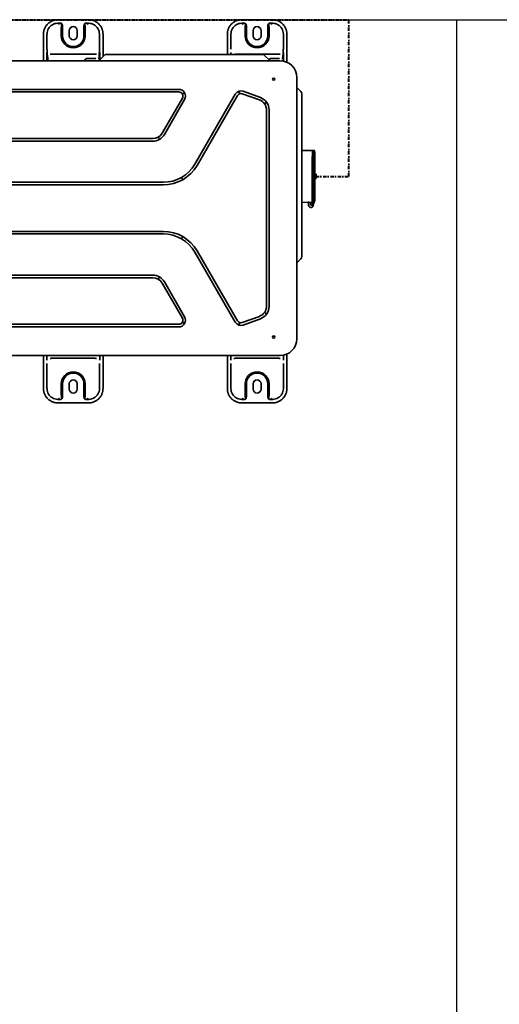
# Model space of a CAD drawing. Header units: millimetres. Extents: x -53858 to 733, y -20463 to 1307.
# Tile 249 of 256: x -51711 to -51639, y -16006 to -15857. Entities that reach past the tile are written whole.
import ezdxf

# ---------------------------------------------------------------- set-up
doc = ezdxf.new("R2010")
doc.units = ezdxf.units.MM
doc.linetypes.add('DASHDOT', pattern=[1, 0.5, -0.25, 0, -0.25])
doc.layers.add('_HVAC_urzadzenia', color=251, linetype='Continuous', lineweight=35)
doc.layers.add('is_skropliny_przewody', color=30, linetype='DASHDOT', lineweight=40)
doc.layers.add('IS_PODKLAD', color=252, linetype='Continuous')
doc.layers.add('XREF_2024_11_27_RZUT_BASEN_CAD$0$_ściany', color=8, linetype='Continuous')

# ---------------------------------------------------------------- blocks, each defined once
blk = doc.blocks.new('XREF_2024_11_27_RZUT_BASEN_CAD')
at = {"layer": 'XREF_2024_11_27_RZUT_BASEN_CAD$0$_ściany'}
for p, q in [((-51975.44, -15856.93), (-51336.44, -15856.93)), ((-51645.44, -16106.93), (-51645.44, -15856.93))]:
    blk.add_line(p, q, dxfattribs=at)
blk = doc.blocks.new('A$C41852E73')
at = {"linetype": 'Continuous'}
for p, q in [((91.16, 57.89), (89.75, 57.89)), ((90.13, 57.37), (89.76, 57.37)), ((90.26, 56.7), (90.26, 55.45)), ((90.44, 56.94), (90.44, 55.45)), ((94.36, 57.89), (91.16, 57.89)), ((93.68, 55.45), (93.68, 56.95)), ((93.86, 55.45), (93.86, 56.7)), ((94.35, 57.37), (93.99, 57.37)), ((118.91, 57.89), (117.51, 57.89)), ((117.88, 57.37), (117.52, 57.37)), ((118.02, 56.7), (118.02, 55.45)), ((118.19, 56.92), (118.19, 55.45)), ((122.12, 57.89), (118.91, 57.89)), ((121.44, 55.45), (121.44, 56.94)), ((121.61, 55.45), (121.61, 56.7)), ((122.11, 57.37), (121.75, 57.37)), ((87.56, 55.7), (87.56, 51.69)), ((88.09, 55.7), (88.09, 53.45)), ((91.46, 56.25), (91.46, 55.45)), ((92.66, 55.45), (92.66, 56.25)), ((96.03, 53.45), (96.03, 55.7)), ((96.55, 52.32), (96.55, 55.7)), ((115.32, 55.7), (115.32, 52.64)), ((115.84, 55.7), (115.84, 53.45)), ((119.21, 56.25), (119.21, 55.45)), ((120.41, 55.45), (120.41, 56.25)), ((123.78, 53.45), (123.78, 55.7)), ((124.31, 51.47), (124.31, 55.7)), ((88.07, 51.69), (88.07, 52.95)), ((88.15, 52.44), (88.25, 51.69)), ((95.35, 52.66), (88.76, 52.66)), ((95.9, 51.93), (95.96, 52.43)), ((96.73, 52.5), (96.03, 51.79)), ((96.05, 52.95), (96.05, 51.81)), ((97.09, 52.65), (100.91, 52.65)), ((100.91, 52.65), (116.78, 52.65)), ((115.83, 52.64), (115.83, 52.95)), ((123.11, 52.66), (116.52, 52.66)), ((116.78, 52.65), (120.6, 52.65)), ((120.95, 52.5), (121.66, 51.79)), ((123.65, 51.93), (123.72, 52.43)), ((123.8, 52.95), (123.8, 51.63)), ((3.54, 51.69), (123.27, 51.69)), ((94.26, 52.03), (95.45, 52.03)), ((95.44, 51.7), (95.6, 51.7)), ((95.6, 51.7), (95.89, 51.7)), ((95.91, 51.77), (95.91, 51.71)), ((122.02, 52.03), (123.21, 52.03)), ((123.67, 51.77), (123.67, 51.66)), ((125.81, 49.15), (125.81, 9.7)), ((108, 47.37), (16.22, 47.37)), ((108, 46.97), (16.22, 46.97)), ((108.8, 46.82), (108.6, 46.7)), ((116.5, 46.64), (110.4, 36.07)), ((116.85, 46.44), (110.74, 35.87)), ((117.05, 47.03), (117.14, 46.78)), ((120.17, 45.76), (117.58, 46.71)), ((120.31, 46.14), (117.72, 47.08)), ((126.4, 47.05), (125.87, 47.58)), ((126.55, 46.7), (126.55, 42.68)), ((105.46, 40.75), (108.53, 46.05)), ((105.81, 40.55), (108.87, 45.85)), ((121.01, 45.22), (121.22, 45.37)), ((121.23, 14.6), (121.23, 44.25)), ((121.63, 14.6), (121.63, 44.25)), ((126.55, 42.68), (126.55, 26.13)), ((20.15, 39.94), (104.07, 39.94)), ((20.15, 39.54), (104.07, 39.54)), ((104.92, 40.09), (105.03, 39.88)), ((126.57, 38.11), (128.14, 38.15)), ((128.14, 38.15), (128.14, 38.07)), ((128.19, 38.07), (128.14, 38.07)), ((128.14, 31.24), (128.14, 37.21)), ((128.19, 38.15), (128.42, 38.15)), ((128.19, 37.21), (128.19, 38.15)), ((128.19, 37.21), (128.19, 31.24)), ((128.44, 31.24), (128.44, 37.21)), ((128.54, 34.57), (128.68, 34.57)), ((128.54, 34.23), (128.68, 34.23)), ((128.74, 34.55), (128.74, 34.55)), ((128.74, 33.92), (128.74, 34.55)), ((105.65, 33.33), (21.2, 33.33)), ((105.65, 32.93), (21.2, 32.93)), ((108.42, 34.01), (108.55, 33.79)), ((128.68, 33.89), (128.54, 33.89)), ((128.74, 33.91), (128.74, 33.91)), ((128.14, 31.24), (128.14, 30.3)), ((128.19, 30.3), (128.19, 31.24)), ((128.14, 30.3), (126.57, 30.34)), ((127.57, 30.26), (127.57, 30.29)), ((127.57, 29.89), (127.57, 30.26)), ((127.6, 30.32), (127.6, 30.32)), ((127.61, 30.26), (127.61, 29.89)), ((127.61, 29.89), (127.61, 29.89)), ((127.93, 30.28), (127.93, 29.89)), ((128.19, 30.39), (128.14, 30.39)), ((128.42, 30.31), (128.19, 30.3)), ((128.23, 29.89), (128.29, 29.89)), ((21.2, 25.92), (105.65, 25.92)), ((21.2, 25.52), (105.65, 25.52)), ((126.55, 26.13), (126.55, 22.11)), ((108.55, 25.06), (108.42, 24.83)), ((110.4, 22.78), (116.5, 12.21)), ((110.74, 22.98), (116.85, 12.41)), ((126.4, 21.76), (125.87, 21.23)), ((104.07, 19.3), (20.15, 19.3)), ((104.07, 18.9), (20.15, 18.9)), ((104.92, 18.76), (105.05, 18.98)), ((108.53, 12.8), (105.46, 18.1)), ((108.87, 13), (105.81, 18.3)), ((121.01, 13.63), (121.22, 13.48)), ((108.82, 12.01), (108.6, 12.14)), ((117.14, 12.06), (117.05, 11.82)), ((117.58, 12.14), (120.17, 13.08)), ((117.72, 11.77), (120.31, 12.71)), ((16.22, 11.88), (108, 11.88)), ((16.22, 11.48), (108, 11.48)), ((123.27, 7.15), (3.54, 7.15)), ((87.56, 7.15), (87.56, 2.19)), ((88.07, 6.45), (88.07, 7.15)), ((88.76, 6.74), (95.35, 6.74)), ((96.05, 7.15), (96.05, 6.45)), ((96.55, 2.19), (96.55, 7.15)), ((115.32, 7.15), (115.32, 2.19)), ((115.83, 6.45), (115.83, 7.15)), ((116.52, 6.74), (123.11, 6.74)), ((123.8, 7.21), (123.8, 6.45)), ((124.31, 2.19), (124.31, 7.38)), ((88.09, 5.95), (88.09, 2.19)), ((96.03, 2.19), (96.03, 5.95)), ((115.84, 5.95), (115.84, 2.19)), ((123.78, 2.19), (123.78, 5.95)), ((90.26, 2.89), (90.26, 1.19)), ((90.44, 2.89), (90.44, 0.95)), ((91.46, 2.89), (91.46, 2.09)), ((92.66, 2.09), (92.66, 2.89)), ((93.68, 0.95), (93.68, 2.89)), ((93.86, 2.89), (93.86, 1.19)), ((118.02, 2.89), (118.02, 1.19)), ((118.19, 2.89), (118.19, 0.95)), ((119.21, 2.89), (119.21, 2.09)), ((120.41, 2.09), (120.41, 2.89)), ((121.44, 0.95), (121.44, 2.89)), ((121.61, 1.19), (121.61, 2.89)), ((89.76, 0.53), (90.13, 0.53)), ((93.99, 0.53), (94.35, 0.53)), ((117.52, 0.53), (117.88, 0.53)), ((121.75, 0.53), (122.11, 0.53)), ((89.75, 0), (94.36, 0)), ((117.51, 0), (122.12, 0))]:
    blk.add_line(p, q, dxfattribs=at)
at = {"linetype": 'Continuous', "extrusion": (0, 0, -1)}
for centre in [(-122.32, 48.9), (-122.32, 9.95)]:
    blk.add_circle(centre, 0.166, dxfattribs=at)
at = {"linetype": 'Continuous'}
for centre, radius, start, end in [((92.06, 56.25), 0.599, 0, 180), ((119.81, 56.25), 0.599, 0, 180), ((92.06, 55.45), 1.8, 180, 0), ((92.06, 55.45), 1.62, 180, 0), ((92.06, 55.45), 0.599, 180, 0), ((119.81, 55.45), 1.8, 180, 0), ((119.81, 55.45), 1.62, 180, 0), ((119.81, 55.45), 0.599, 180, 0), ((120.6, 52.15), 0.499, 45, 90), ((95.44, 51.6), 0.0998, 90, 106.6355), ((95.67, 52.15), 0.499, 294.7184, 315), ((122.01, 52.15), 0.499, 225, 245.2816), ((126.17, 47.88), 0.419, 212.9344, 225), ((126.05, 46.7), 0.499, 0, 45), ((127.99, 29.74), 0.2, 288.73, 292.5824), ((126.17, 20.93), 0.419, 135, 147.0656), ((92.06, 2.89), 1.8, 0, 180), ((92.06, 2.89), 1.62, 0, 180), ((119.81, 2.89), 1.8, 0, 180), ((119.81, 2.89), 1.62, 0, 180), ((92.06, 2.89), 0.599, 0, 180), ((119.81, 2.89), 0.599, 0, 180), ((92.06, 2.09), 0.599, 180, 0), ((119.81, 2.09), 0.599, 180, 0)]:
    blk.add_arc(centre, radius, start, end, dxfattribs=at)
at = {"linetype": 'Continuous', "extrusion": (0, 0, -1)}
for centre, radius, start, end in [((-97.09, 52.15), 0.499, 45, 90), ((-123.27, 49.15), 2.55, 90, 180), ((-108, 46.36), 1.01, 90, 210), ((-108, 46.36), 0.612, 90, 210), ((-117.38, 46.13), 1.01, 30, 110), ((-117.38, 46.13), 0.612, 30, 110), ((-119.62, 44.25), 2.01, 110, 180), ((-119.62, 44.25), 1.61, 110, 180), ((-104.07, 41.55), 1.61, 210, 270), ((-104.07, 41.55), 2.01, 210, 270), ((-126.58, 38.08), 0.03, 0, 88.5), ((-105.65, 38.81), 5.48, 210, 270), ((-105.65, 38.81), 5.88, 210, 270), ((-128.82, 33.86), 0.0998, 34.5298, 36.8699), ((-126.58, 30.37), 0.03, 271.5, 0), ((-127.54, 30.29), 0.03, 91.5, 180), ((-127.57, 30.29), 0.03, 91.5, 95), ((-127.93, 29.89), 0.359, 180, 340.9168), ((-127.64, 29.78), 0.0499, 340.9168, 47.8148), ((-128.4, 30.33), 0.0499, 200.7433, 219.4127), ((-105.65, 20.04), 5.88, 90, 150), ((-105.65, 20.04), 5.48, 90, 150), ((-126.05, 22.11), 0.499, 180, 225), ((-104.07, 17.29), 2.01, 90, 150), ((-104.07, 17.29), 1.61, 90, 150), ((-119.62, 14.6), 1.61, 180, 250), ((-119.62, 14.6), 2.01, 180, 250), ((-108, 12.49), 1.01, 150, 270), ((-108, 12.49), 0.612, 150, 270), ((-117.38, 12.72), 1.01, 250, 330), ((-117.38, 12.72), 0.612, 250, 330), ((-123.27, 9.7), 2.55, 180, 270)]:
    blk.add_arc(centre, radius, start, end, dxfattribs=at)
at = {"linetype": 'Continuous'}
for centre, major_axis, ratio, start_param, end_param in [((94.26, 51.68), (0.499, 0), 0.700208, 1.570796, 2.835362), ((122.02, 51.68), (0.499, 0), 0.700208, 1.570796, 2.594482), ((128.7, 34.52), (0, 0.0499), 0.999988, 5.357462, 6.283361), ((128.7, 33.94), (0, 0.0499), 0.999971, 3.14112, 4.114821), ((127.93, 29.89), (0.36, 0.002), 0.999744, 3.136887, 3.147275), ((127.58, 30.29), (0.0008, 0.0299), 1, 4.974552, 6.282945)]:
    blk.add_ellipse(centre, major_axis=major_axis, ratio=ratio, start_param=start_param, end_param=end_param, dxfattribs=at)
for points in [[(89.75, 57.89), (88.85, 57.89), (87.56, 56.61), (87.56, 55.7)], [(96.55, 55.7), (96.55, 56.61), (95.27, 57.89), (94.36, 57.89)], [(117.51, 57.89), (116.6, 57.89), (115.32, 56.61), (115.32, 55.7)], [(124.31, 55.7), (124.31, 56.61), (123.03, 57.89), (122.12, 57.89)], [(87.56, 2.19), (87.56, 1.28), (88.85, 0), (89.75, 0)], [(94.36, 0), (95.27, 0), (96.55, 1.28), (96.55, 2.19)], [(115.32, 2.19), (115.32, 1.28), (116.6, 0), (117.51, 0)], [(122.12, 0), (123.03, 0), (124.31, 1.28), (124.31, 2.19)]]:
    blk.add_rational_spline(points, [1, 0.853553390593, 0.853553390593, 1], degree=2, dxfattribs=at)
for points, degree, knots in [([(88.1, 55.7), (88.1, 55.72), (88.1, 55.74), (88.1, 55.9), (88.12, 56.04), (88.24, 56.43), (88.39, 56.68), (88.78, 57.07), (89.02, 57.22), (89.42, 57.33), (89.56, 57.35), (89.72, 57.36), (89.74, 57.36), (89.75, 57.36)], 3, [0, 0, 0, 0, 0.02246, 0.02246, 0.181739, 0.181739, 0.500298, 0.500298, 0.818856, 0.818856, 0.978135, 0.978135, 1, 1, 1, 1]), ([(89.81, 57.17), (89.87, 57.24), (89.93, 57.29), (90.02, 57.35), (90.06, 57.36), (90.1, 57.37)], 3, [0, 0, 0, 0, 0.647263, 0.647263, 1, 1, 1, 1]), ([(90.13, 57.37), (90.16, 57.37), (90.19, 57.36), (90.26, 57.34), (90.29, 57.32), (90.34, 57.28), (90.36, 57.25), (90.39, 57.21), (90.39, 57.2), (90.4, 57.18)], 3, [0, 0, 0, 0, 0.287153, 0.287153, 0.577946, 0.577946, 0.859927, 0.859927, 1, 1, 1, 1]), ([(90.26, 56.7), (90.26, 56.75), (90.26, 56.79), (90.27, 56.92), (90.28, 57), (90.29, 57.13), (90.3, 57.19), (90.32, 57.24)], 3, [0, 0, 0, 0, 0.23746, 0.23746, 0.665527, 0.665527, 1, 1, 1, 1]), ([(93.72, 57.18), (93.73, 57.21), (93.74, 57.24), (93.78, 57.29), (93.81, 57.31), (93.86, 57.34), (93.89, 57.35), (93.94, 57.36), (93.97, 57.37), (93.99, 57.37)], 3, [0, 0, 0, 0, 0.285581, 0.285581, 0.532819, 0.532819, 0.798343, 0.798343, 1, 1, 1, 1]), ([(93.8, 57.24), (93.81, 57.19), (93.82, 57.14), (93.84, 57.01), (93.85, 56.92), (93.85, 56.8), (93.86, 56.75), (93.86, 56.7)], 3, [0, 0, 0, 0, 0.330235, 0.330235, 0.759533, 0.759533, 1, 1, 1, 1]), ([(94.02, 57.37), (94.06, 57.36), (94.1, 57.35), (94.19, 57.29), (94.25, 57.24), (94.3, 57.17)], 3, [0, 0, 0, 0, 0.352897, 0.352897, 1, 1, 1, 1]), ([(94.36, 57.36), (94.38, 57.36), (94.4, 57.36), (94.56, 57.35), (94.69, 57.33), (95.09, 57.22), (95.34, 57.07), (95.73, 56.68), (95.87, 56.44), (95.99, 56.04), (96.01, 55.9), (96.02, 55.74), (96.02, 55.72), (96.02, 55.7)], 3, [0, 0, 0, 0, 0.020474, 0.020474, 0.179696, 0.179696, 0.498139, 0.498139, 0.816582, 0.816582, 0.975803, 0.975803, 1, 1, 1, 1]), ([(115.85, 55.7), (115.85, 55.72), (115.85, 55.74), (115.86, 55.9), (115.88, 56.04), (115.99, 56.43), (116.14, 56.68), (116.53, 57.07), (116.78, 57.22), (117.18, 57.33), (117.31, 57.35), (117.47, 57.36), (117.49, 57.36), (117.51, 57.36)], 3, [0, 0, 0, 0, 0.02246, 0.02246, 0.181739, 0.181739, 0.500298, 0.500298, 0.818856, 0.818856, 0.978135, 0.978135, 1, 1, 1, 1]), ([(117.57, 57.17), (117.62, 57.24), (117.68, 57.29), (117.77, 57.35), (117.81, 57.36), (117.85, 57.37)], 3, [0, 0, 0, 0, 0.647263, 0.647263, 1, 1, 1, 1]), ([(117.88, 57.37), (117.91, 57.37), (117.95, 57.36), (118.01, 57.34), (118.04, 57.32), (118.09, 57.28), (118.12, 57.25), (118.14, 57.21), (118.15, 57.2), (118.15, 57.18)], 3, [0, 0, 0, 0, 0.287153, 0.287153, 0.577946, 0.577946, 0.859927, 0.859927, 1, 1, 1, 1]), ([(118.02, 56.7), (118.02, 56.75), (118.02, 56.79), (118.02, 56.92), (118.03, 57), (118.05, 57.13), (118.06, 57.19), (118.07, 57.24)], 3, [0, 0, 0, 0, 0.23746, 0.23746, 0.665527, 0.665527, 1, 1, 1, 1]), ([(121.47, 57.17), (121.48, 57.21), (121.5, 57.24), (121.54, 57.29), (121.56, 57.31), (121.61, 57.34), (121.64, 57.35), (121.7, 57.36), (121.72, 57.37), (121.75, 57.37)], 3, [0, 0, 0, 0, 0.286567, 0.286567, 0.533463, 0.533463, 0.798622, 0.798622, 1, 1, 1, 1]), ([(121.56, 57.24), (121.57, 57.19), (121.58, 57.14), (121.6, 57.01), (121.6, 56.92), (121.61, 56.8), (121.61, 56.75), (121.61, 56.7)], 3, [0, 0, 0, 0, 0.330236, 0.330236, 0.759533, 0.759533, 1, 1, 1, 1]), ([(121.77, 57.37), (121.81, 57.36), (121.85, 57.35), (121.95, 57.29), (122, 57.24), (122.06, 57.17)], 3, [0, 0, 0, 0, 0.352897, 0.352897, 1, 1, 1, 1]), ([(122.12, 57.36), (122.14, 57.36), (122.15, 57.36), (122.31, 57.35), (122.45, 57.33), (122.84, 57.22), (123.09, 57.07), (123.48, 56.68), (123.63, 56.44), (123.75, 56.04), (123.77, 55.9), (123.78, 55.74), (123.78, 55.72), (123.78, 55.7)], 3, [0, 0, 0, 0, 0.020474, 0.020474, 0.179696, 0.179696, 0.498139, 0.498139, 0.816582, 0.816582, 0.975803, 0.975803, 1, 1, 1, 1]), ([(88.15, 52.44), (88.14, 52.58), (88.12, 52.79), (88.11, 53.12), (88.1, 53.24), (88.1, 53.39), (88.1, 53.42), (88.1, 53.45)], 3, [0, 0, 0, 0, 0.617667, 0.617667, 0.928066, 0.928066, 1, 1, 1, 1]), ([(88.56, 52.68), (88.58, 52.67), (88.59, 52.67), (88.66, 52.66), (88.71, 52.66), (88.76, 52.66)], 3, [0, 0, 0, 0, 0.229268, 0.229268, 1, 1, 1, 1]), ([(95.35, 52.66), (95.4, 52.66), (95.45, 52.66), (95.52, 52.67), (95.54, 52.67), (95.55, 52.68)], 3, [0, 0, 0, 0, 0.754905, 0.754905, 1, 1, 1, 1]), ([(96.02, 53.45), (96.02, 53.42), (96.02, 53.39), (96.01, 53.24), (96.01, 53.12), (95.99, 52.79), (95.98, 52.58), (95.96, 52.43)], 3, [0, 0, 0, 0, 0.071083, 0.071083, 0.379506, 0.379506, 1, 1, 1, 1]), ([(123.11, 52.66), (123.16, 52.66), (123.21, 52.66), (123.28, 52.67), (123.29, 52.67), (123.31, 52.68)], 3, [0, 0, 0, 0, 0.754905, 0.754905, 1, 1, 1, 1]), ([(123.77, 53.45), (123.77, 53.42), (123.77, 53.39), (123.77, 53.24), (123.76, 53.12), (123.75, 52.79), (123.74, 52.58), (123.72, 52.43)], 3, [0, 0, 0, 0, 0.071343, 0.071343, 0.380895, 0.380895, 1, 1, 1, 1]), ([(128.44, 37.21), (128.44, 37.3), (128.44, 37.39), (128.44, 37.62), (128.44, 37.76), (128.44, 37.99), (128.44, 38.07), (128.44, 38.12), (128.44, 38.13), (128.44, 38.14)], 3, [0, 0, 0, 0, 0.194833, 0.194833, 0.54886, 0.54886, 0.902887, 0.902887, 1, 1, 1, 1]), ([(128.54, 37.61), (128.54, 37.62), (128.54, 37.66), (128.53, 37.72), (128.53, 37.79), (128.51, 37.86), (128.5, 37.94), (128.48, 38.02), (128.46, 38.08), (128.45, 38.11)], 3, [0, 0, 0, 0, 0.102586, 0.230742, 0.38492, 0.517726, 0.66566, 0.829796, 1, 1, 1, 1]), ([(128.54, 37.55), (128.54, 37.55), (128.54, 37.53), (128.54, 37.5), (128.54, 37.4), (128.54, 37.34), (128.54, 37.28), (128.54, 37.21)], 2, [0, 0, 0, 0.25, 0.25, 0.5, 0.75, 0.75, 1, 1, 1]), ([(128.68, 34.57), (128.68, 34.57), (128.69, 34.57), (128.7, 34.57), (128.7, 34.57), (128.7, 34.57)], 3, [0, 0, 0, 0, 0.502921, 0.502921, 1, 1, 1, 1]), ([(128.72, 34.23), (128.72, 34.29), (128.73, 34.34), (128.73, 34.44), (128.72, 34.49), (128.72, 34.53)], 3, [0, 0, 0, 0, 0.55006, 0.55006, 1, 1, 1, 1]), ([(128.72, 33.92), (128.72, 33.97), (128.73, 34.02), (128.73, 34.12), (128.72, 34.17), (128.72, 34.22)], 3, [0, 0, 0, 0, 0.471231, 0.471231, 1, 1, 1, 1]), ([(128.7, 33.89), (128.7, 33.89), (128.7, 33.89), (128.69, 33.89), (128.68, 33.89), (128.68, 33.89)], 3, [0, 0, 0, 0, 0.230023, 0.230023, 1, 1, 1, 1]), ([(128.44, 31.24), (128.44, 31.16), (128.44, 31.07), (128.44, 30.84), (128.44, 30.7), (128.44, 30.47), (128.44, 30.39), (128.44, 30.33), (128.44, 30.33), (128.44, 30.32)], 3, [0, 0, 0, 0, 0.194833, 0.194833, 0.54886, 0.54886, 0.902887, 0.902887, 1, 1, 1, 1]), ([(128.54, 31.24), (128.54, 31.18), (128.54, 31.12), (128.54, 31.05), (128.54, 30.95), (128.54, 30.93), (128.54, 30.9), (128.54, 30.9)], 2, [0, 0, 0, 0.25, 0.25, 0.5, 0.75, 0.75, 1, 1, 1]), ([(127.58, 30.32), (127.58, 30.32), (127.58, 30.32), (127.58, 30.32), (127.57, 30.32), (127.57, 30.32)], 3, [0, 0, 0, 0, 0.218109, 0.218109, 1, 1, 1, 1]), ([(127.58, 30.32), (127.58, 30.32), (127.58, 30.32), (127.58, 30.32), (127.58, 30.32), (127.58, 30.32), (127.58, 30.32), (127.57, 30.32), (127.57, 30.32), (127.57, 30.32)], 3, [0, 0, 0, 0, 0.429932, 0.429932, 0.514787, 0.514787, 0.850395, 0.850395, 1, 1, 1, 1]), ([(127.59, 29.77), (127.59, 29.77), (127.59, 29.77), (127.59, 29.78), (127.59, 29.78), (127.58, 29.8), (127.58, 29.81), (127.58, 29.83), (127.58, 29.84), (127.57, 29.87), (127.57, 29.87), (127.57, 29.88)], 3, [0, 0, 0, 0, 0.200338, 0.200338, 0.406996, 0.406996, 0.629167, 0.629167, 0.857744, 0.857744, 1, 1, 1, 1]), ([(127.61, 29.89), (127.61, 29.88), (127.61, 29.88), (127.61, 29.86), (127.61, 29.84), (127.61, 29.83), (127.61, 29.82), (127.61, 29.81), (127.6, 29.81), (127.6, 29.81)], 3, [0, 0, 0, 0, 0.010827, 0.21601, 0.418979, 0.618966, 0.782998, 0.925075, 1, 1, 1, 1]), ([(127.61, 30.29), (127.61, 30.29), (127.61, 30.28), (127.61, 30.27), (127.61, 30.26), (127.61, 30.26)], 3, [0, 0, 0, 0, 0.283992, 0.793805, 1, 1, 1, 1]), ([(127.93, 30.28), (127.93, 30.28), (127.93, 30.28), (127.93, 30.28), (127.93, 30.28), (127.93, 30.29), (127.93, 30.29), (127.93, 30.3), (127.93, 30.3), (127.93, 30.3), (127.93, 30.31), (127.93, 30.31), (127.93, 30.31), (127.93, 30.31)], 3, [0, 0, 0, 0, 0.023258, 0.023258, 0.140412, 0.140412, 0.355459, 0.355459, 0.570337, 0.570337, 0.785167, 0.785167, 1, 1, 1, 1]), ([(128.23, 29.89), (128.22, 29.89), (128.21, 29.89), (128.19, 29.89), (128.18, 29.89), (128.15, 29.89), (128.14, 29.89), (128.13, 29.89), (128.12, 29.89), (128.09, 29.89), (128.07, 29.89), (128.04, 29.89), (128.03, 29.89), (128.01, 29.89), (128, 29.89), (127.97, 29.89), (127.95, 29.89), (127.93, 29.89)], 3, [0, 0, 0, 0, 0.086708, 0.086708, 0.269432, 0.269432, 0.360794, 0.360794, 0.452157, 0.452157, 0.634881, 0.634881, 0.726243, 0.726243, 0.817605, 0.817605, 1, 1, 1, 1]), ([(128.14, 30.3), (128.14, 30.3), (128.14, 30.3), (128.14, 30.3), (128.14, 30.3), (128.14, 30.29), (128.14, 30.29), (128.14, 30.29), (128.14, 30.29), (128.14, 30.29), (128.14, 30.29), (128.14, 30.29), (128.14, 30.29), (128.14, 30.29), (128.14, 30.29), (128.14, 30.29), (128.14, 30.29), (128.14, 30.29), (128.14, 30.29), (128.14, 30.29), (128.14, 30.29), (128.14, 30.29), (128.14, 30.29), (128.14, 30.29), (128.14, 30.29), (128.14, 30.29), (128.14, 30.29), (128.14, 30.29), (128.14, 30.29), (128.14, 30.29), (128.14, 30.29), (128.14, 30.29), (128.14, 30.29), (128.14, 30.29), (128.14, 30.29), (128.14, 30.29)], 3, [0, 0, 0, 0, 0.339585, 0.339585, 0.564952, 0.564952, 0.713812, 0.713812, 0.811847, 0.811847, 0.876294, 0.876294, 0.918617, 0.918617, 0.946398, 0.946398, 0.964637, 0.964637, 0.976621, 0.976621, 0.984509, 0.984509, 0.989719, 0.989719, 0.993179, 0.993179, 0.995499, 0.995499, 0.997552, 0.997552, 0.998521, 0.998521, 0.99951, 0.99951, 1, 1, 1, 1]), ([(128.33, 30.07), (128.33, 30.04), (128.32, 30.01), (128.3, 29.92), (128.29, 29.87), (128.28, 29.81)], 3, [0, 0, 0, 0, 0.378733, 0.378733, 1, 1, 1, 1]), ([(128.45, 30.35), (128.46, 30.38), (128.48, 30.43), (128.49, 30.5), (128.51, 30.56), (128.52, 30.62), (128.53, 30.67), (128.53, 30.72), (128.54, 30.78), (128.54, 30.83), (128.54, 30.85)], 3, [0, 0, 0, 0, 0.160185, 0.303035, 0.418084, 0.508085, 0.604318, 0.720307, 0.854244, 1, 1, 1, 1]), ([(88.76, 6.74), (88.71, 6.74), (88.66, 6.73), (88.6, 6.73), (88.58, 6.72), (88.56, 6.72)], 3, [0, 0, 0, 0, 0.754815, 0.754815, 1, 1, 1, 1]), ([(95.55, 6.72), (95.54, 6.72), (95.52, 6.72), (95.46, 6.73), (95.41, 6.74), (95.35, 6.74)], 3, [0, 0, 0, 0, 0.229328, 0.229328, 1, 1, 1, 1]), ([(116.52, 6.74), (116.47, 6.74), (116.42, 6.73), (116.35, 6.73), (116.34, 6.72), (116.32, 6.72)], 3, [0, 0, 0, 0, 0.754814, 0.754814, 1, 1, 1, 1]), ([(123.31, 6.72), (123.29, 6.72), (123.28, 6.72), (123.21, 6.73), (123.16, 6.74), (123.11, 6.74)], 3, [0, 0, 0, 0, 0.229328, 0.229328, 1, 1, 1, 1]), ([(89.75, 0.53), (89.74, 0.53), (89.72, 0.53), (89.56, 0.54), (89.43, 0.56), (89.03, 0.68), (88.78, 0.82), (88.39, 1.21), (88.24, 1.46), (88.12, 1.85), (88.1, 1.99), (88.1, 2.15), (88.1, 2.17), (88.1, 2.19)], 3, [0, 0, 0, 0, 0.020474, 0.020474, 0.179696, 0.179696, 0.498139, 0.498139, 0.816582, 0.816582, 0.975803, 0.975803, 1, 1, 1, 1]), ([(96.02, 2.19), (96.02, 2.17), (96.02, 2.15), (96.02, 1.99), (95.99, 1.86), (95.88, 1.46), (95.73, 1.21), (95.34, 0.82), (95.09, 0.68), (94.7, 0.56), (94.56, 0.54), (94.4, 0.53), (94.38, 0.53), (94.36, 0.53)], 3, [0, 0, 0, 0, 0.02246, 0.02246, 0.181739, 0.181739, 0.500298, 0.500298, 0.818856, 0.818856, 0.978135, 0.978135, 1, 1, 1, 1]), ([(117.51, 0.53), (117.49, 0.53), (117.47, 0.53), (117.32, 0.54), (117.18, 0.56), (116.78, 0.68), (116.53, 0.82), (116.14, 1.21), (116, 1.46), (115.88, 1.85), (115.86, 1.99), (115.85, 2.15), (115.85, 2.17), (115.85, 2.19)], 3, [0, 0, 0, 0, 0.020474, 0.020474, 0.179696, 0.179696, 0.498139, 0.498139, 0.816582, 0.816582, 0.975803, 0.975803, 1, 1, 1, 1]), ([(123.78, 2.19), (123.78, 2.17), (123.78, 2.15), (123.77, 1.99), (123.75, 1.86), (123.63, 1.46), (123.49, 1.21), (123.09, 0.82), (122.85, 0.68), (122.45, 0.56), (122.31, 0.54), (122.16, 0.53), (122.14, 0.53), (122.12, 0.53)], 3, [0, 0, 0, 0, 0.02246, 0.02246, 0.181739, 0.181739, 0.500298, 0.500298, 0.818856, 0.818856, 0.978135, 0.978135, 1, 1, 1, 1]), ([(90.1, 0.53), (90.06, 0.54), (90.02, 0.55), (89.93, 0.6), (89.87, 0.66), (89.81, 0.72)], 3, [0, 0, 0, 0, 0.352409, 0.352409, 1, 1, 1, 1]), ([(90.4, 0.72), (90.39, 0.69), (90.37, 0.66), (90.33, 0.61), (90.31, 0.59), (90.26, 0.56), (90.23, 0.54), (90.17, 0.53), (90.15, 0.53), (90.13, 0.53)], 3, [0, 0, 0, 0, 0.285872, 0.285872, 0.533689, 0.533689, 0.799837, 0.799837, 1, 1, 1, 1]), ([(90.32, 0.66), (90.31, 0.71), (90.3, 0.76), (90.28, 0.89), (90.27, 0.97), (90.26, 1.1), (90.26, 1.15), (90.26, 1.19)], 3, [0, 0, 0, 0, 0.330236, 0.330236, 0.759533, 0.759533, 1, 1, 1, 1]), ([(93.99, 0.53), (93.96, 0.53), (93.92, 0.53), (93.86, 0.56), (93.83, 0.57), (93.78, 0.61), (93.76, 0.64), (93.73, 0.68), (93.72, 0.7), (93.72, 0.71)], 3, [0, 0, 0, 0, 0.288719, 0.288719, 0.578852, 0.578852, 0.860191, 0.860191, 1, 1, 1, 1]), ([(93.86, 1.19), (93.86, 1.15), (93.85, 1.1), (93.85, 0.97), (93.84, 0.89), (93.82, 0.76), (93.81, 0.71), (93.8, 0.66)], 3, [0, 0, 0, 0, 0.237463, 0.237463, 0.665535, 0.665535, 1, 1, 1, 1]), ([(94.3, 0.72), (94.25, 0.66), (94.19, 0.6), (94.1, 0.55), (94.06, 0.54), (94.02, 0.53)], 3, [0, 0, 0, 0, 0.647507, 0.647507, 1, 1, 1, 1]), ([(117.85, 0.53), (117.81, 0.54), (117.77, 0.55), (117.68, 0.6), (117.62, 0.66), (117.57, 0.72)], 3, [0, 0, 0, 0, 0.352409, 0.352409, 1, 1, 1, 1]), ([(118.16, 0.72), (118.15, 0.69), (118.13, 0.66), (118.09, 0.61), (118.06, 0.59), (118.01, 0.56), (117.98, 0.54), (117.93, 0.53), (117.9, 0.53), (117.88, 0.53)], 3, [0, 0, 0, 0, 0.285441, 0.285441, 0.533408, 0.533408, 0.799716, 0.799716, 1, 1, 1, 1]), ([(118.07, 0.66), (118.06, 0.71), (118.05, 0.76), (118.03, 0.89), (118.02, 0.97), (118.02, 1.1), (118.02, 1.15), (118.02, 1.19)], 3, [0, 0, 0, 0, 0.330236, 0.330236, 0.759533, 0.759533, 1, 1, 1, 1]), ([(121.75, 0.53), (121.71, 0.53), (121.68, 0.53), (121.62, 0.56), (121.58, 0.57), (121.53, 0.61), (121.51, 0.64), (121.49, 0.68), (121.48, 0.7), (121.47, 0.71)], 3, [0, 0, 0, 0, 0.288719, 0.288719, 0.578852, 0.578852, 0.860191, 0.860191, 1, 1, 1, 1]), ([(121.61, 1.19), (121.61, 1.15), (121.61, 1.1), (121.6, 0.97), (121.6, 0.89), (121.58, 0.76), (121.57, 0.71), (121.56, 0.66)], 3, [0, 0, 0, 0, 0.237463, 0.237463, 0.665535, 0.665535, 1, 1, 1, 1]), ([(122.06, 0.72), (122, 0.66), (121.95, 0.6), (121.85, 0.55), (121.81, 0.54), (121.77, 0.53)], 3, [0, 0, 0, 0, 0.647507, 0.647507, 1, 1, 1, 1])]:
    blk.add_open_spline(points, degree=degree, knots=knots, dxfattribs=at)
for points, degree in [([(89.75, 57.36), (89.76, 57.36), (89.76, 57.36), (89.76, 57.36)], 3), ([(90.4, 57.18), (90.42, 57.11), (90.44, 57.03), (90.44, 56.94)], 3), ([(93.68, 56.95), (93.68, 57.03), (93.69, 57.1), (93.72, 57.18)], 3), ([(94.36, 57.36), (94.36, 57.36), (94.36, 57.36), (94.35, 57.36)], 3), ([(117.51, 57.36), (117.51, 57.36), (117.51, 57.36), (117.52, 57.36)], 3), ([(118.15, 57.18), (118.18, 57.1), (118.19, 57.01), (118.19, 56.92)], 3), ([(121.44, 56.94), (121.44, 57.02), (121.45, 57.1), (121.47, 57.17)], 3), ([(122.12, 57.36), (122.12, 57.36), (122.11, 57.36), (122.11, 57.36)], 3), ([(128.45, 38.13), (128.45, 38.14), (128.44, 38.15), (128.42, 38.15)], 3), ([(128.45, 37.21), (128.45, 37.21), (128.44, 37.21), (128.42, 37.21)], 3), ([(128.52, 37.85), (128.5, 37.94), (128.48, 38.03), (128.45, 38.13)], 3), ([(128.45, 38.13), (128.45, 38.13), (128.45, 38.13), (128.45, 38.12)], 3), ([(128.54, 37.21), (128.54, 37.21), (128.51, 37.21), (128.45, 37.21)], 3), ([(128.54, 37.55), (128.54, 37.57), (128.54, 37.59), (128.54, 37.61)], 3), ([(128.54, 37.21), (128.54, 31.24)], 1), ([(128.45, 31.24), (128.45, 31.24), (128.44, 31.24), (128.42, 31.24)], 3), ([(128.54, 31.24), (128.54, 31.24), (128.51, 31.24), (128.45, 31.24)], 3), ([(128.14, 30.29), (128.15, 30.15), (128.29, 30.03), (128.29, 29.89)], 3), ([(128.19, 30.14), (128.19, 30.2), (128.19, 30.25), (128.19, 30.3)], 3), ([(128.44, 30.3), (128.38, 30.23), (128.35, 30.15), (128.33, 30.07)], 3), ([(128.45, 30.33), (128.45, 30.32), (128.44, 30.31), (128.42, 30.31)], 3), ([(128.44, 30.31), (128.44, 30.31), (128.43, 30.31), (128.42, 30.31)], 3), ([(128.44, 30.31), (128.45, 30.32), (128.45, 30.32), (128.45, 30.33)], 3), ([(128.45, 30.33), (128.47, 30.41), (128.49, 30.48), (128.51, 30.56)], 3), ([(128.45, 30.35), (128.45, 30.34), (128.45, 30.33), (128.45, 30.33)], 3), ([(128.45, 30.33), (128.45, 30.33), (128.45, 30.33), (128.45, 30.33)], 3), ([(128.54, 30.85), (128.54, 30.87), (128.54, 30.88), (128.54, 30.9)], 3), ([(89.75, 0.53), (89.76, 0.53), (89.76, 0.53), (89.76, 0.53)], 3), ([(90.44, 0.95), (90.44, 0.87), (90.42, 0.79), (90.4, 0.72)], 3), ([(93.72, 0.71), (93.69, 0.79), (93.68, 0.87), (93.68, 0.95)], 3), ([(94.36, 0.53), (94.36, 0.53), (94.36, 0.53), (94.35, 0.53)], 3), ([(117.51, 0.53), (117.51, 0.53), (117.51, 0.53), (117.52, 0.53)], 3), ([(118.19, 0.95), (118.19, 0.87), (118.18, 0.79), (118.16, 0.72)], 3), ([(121.47, 0.71), (121.45, 0.79), (121.44, 0.87), (121.44, 0.95)], 3), ([(122.12, 0.53), (122.12, 0.53), (122.11, 0.53), (122.11, 0.53)], 3)]:
    blk.add_open_spline(points, degree=degree, dxfattribs=at)

msp = doc.modelspace()

# ---------------------------------------------------------------- linework, layer by layer
at = {"layer": 'is_skropliny_przewody'}
for points in [[(-51826, -15880.6), (-51821, -15880.6), (-51821, -15856.93), (-51661.71, -15856.93)], [(-51666.71, -15880.6), (-51661.71, -15880.6), (-51661.71, -15856.93)]]:
    msp.add_lwpolyline(points, dxfattribs=at)

# ---------------------------------------------------------------- block references
at = {"layer": '_HVAC_urzadzenia'}
msp.add_blockref('A$C41852E73', (-51795.39, -15914.82), dxfattribs=at)
at = {"layer": 'IS_PODKLAD'}
msp.add_blockref('XREF_2024_11_27_RZUT_BASEN_CAD', (0, 0), dxfattribs=at)

doc.saveas('drawing.dxf')
